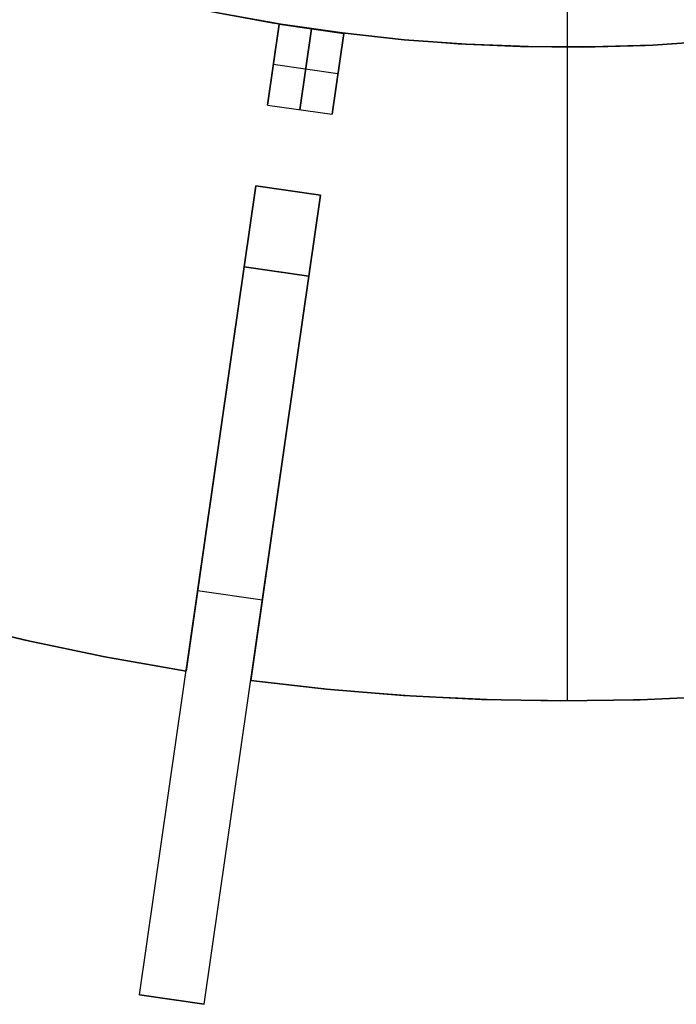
# Model space of a CAD drawing. Header units: millimetres. Extents: x 220 to 1240, y -2940 to -1929.
# Tile 7 of 59: x 629 to 750, y -2940 to -2759. Entities that reach past the tile are written whole.
import ezdxf

# ---------------------------------------------------------------- set-up
doc = ezdxf.new("R2010")
doc.units = ezdxf.units.MM

msp = doc.modelspace()

# ---------------------------------------------------------------- linework, layer by layer
at = {"extrusion": (1.51515e-05, -2.17846e-06, 1)}
msp.add_lwpolyline([(413.37, -2341.54), (410.35, -2352.55), (407.7, -2363.66), (405.44, -2374.86), (403.57, -2386.13), (402.09, -2397.46), (401.01, -2408.83), (400.32, -2420.23), (400.02, -2431.65), (400.12, -2443.08), (400.61, -2454.49), (401.5, -2465.88), (402.78, -2477.23), (404.46, -2488.53), (406.52, -2499.76), (408.97, -2510.92), (411.81, -2521.99), (415.03, -2532.95), (418.63, -2543.79), (422.59, -2554.5), (426.93, -2565.07), (431.63, -2575.48), (436.69, -2585.72), (442.1, -2595.78), (447.85, -2605.65), (453.95, -2615.32), (460.37, -2624.76), (467.12, -2633.98), (474.18, -2642.96), (481.55, -2651.69), (489.21, -2660.16), (497.17, -2668.36), (505.4, -2676.28), (513.9, -2683.91), (522.66, -2691.24), (531.67, -2698.26), (540.92, -2704.97), (550.4, -2711.35), (560.08, -2717.4), (569.98, -2723.11), (580.06, -2728.48), (590.33, -2733.49), (600.76, -2738.15), (611.34, -2742.44), (622.07, -2746.36), (632.93, -2749.91), (643.91, -2753.08), (654.98, -2755.87), (666.15, -2758.27), (677.4, -2760.29), (688.7, -2761.91), (700.06, -2763.15), (711.45, -2763.99), (722.87, -2764.43), (734.29, -2764.48), (745.71, -2764.13), (757.11, -2763.39), (768.47, -2762.26), (779.8, -2760.73), (791.06, -2758.81), (802.24, -2756.51), (813.35, -2753.81), (824.35, -2750.74), (835.24, -2747.28), (846, -2743.45), (856.62, -2739.25), (867.09, -2734.69), (877.4, -2729.76), (887.53, -2724.48), (897.47, -2718.86), (907.21, -2712.89), (916.74, -2706.59), (926.05, -2699.97), (935.12, -2693.02), (943.94, -2685.77), (952.51, -2678.21), (960.81, -2670.36), (968.84, -2662.23), (976.58, -2653.83), (984.02, -2645.17), (991.16, -2636.25), (997.99, -2627.09), (1004.49, -2617.7), (1010.67, -2608.09), (1016.51, -2598.27), (1022, -2588.26), (1027.15, -2578.06), (1031.94, -2567.69), (1036.37, -2557.16), (1040.43, -2546.48), (1044.12, -2535.67), (1047.43, -2524.74), (1050.36, -2513.7), (1052.91, -2502.56), (1055.08, -2491.34), (1056.85, -2480.06), (1058.23, -2468.72), (1059.22, -2457.34), (1059.81, -2445.93), (1060.01, -2434.51)], dxfattribs=at)
at = {"extrusion": (-1.51515e-05, 2.17846e-06, 1)}
for points in [[(1059.99, -2434.51), (1059.8, -2445.93), (1059.2, -2457.34), (1058.22, -2468.72), (1056.84, -2480.06), (1055.06, -2491.34), (1052.9, -2502.56), (1050.35, -2513.69), (1047.42, -2524.74), (1044.11, -2535.67), (1040.42, -2546.48), (1036.36, -2557.16), (1031.93, -2567.69), (1027.14, -2578.06), (1021.99, -2588.25), (1016.49, -2598.27), (1010.65, -2608.09), (1004.48, -2617.7), (997.97, -2627.09), (991.15, -2636.25), (984.01, -2645.16), (976.57, -2653.83), (968.83, -2662.23), (960.8, -2670.36), (952.5, -2678.21), (943.93, -2685.77), (935.11, -2693.02), (926.04, -2699.96), (916.73, -2706.59), (907.2, -2712.89), (897.46, -2718.86), (887.52, -2724.48), (877.39, -2729.76), (867.08, -2734.69), (856.61, -2739.25), (845.99, -2743.45), (835.22, -2747.28), (824.34, -2750.73), (813.33, -2753.81), (802.23, -2756.5), (791.04, -2758.81), (779.78, -2760.73), (768.46, -2762.26), (757.1, -2763.39), (745.7, -2764.13), (734.28, -2764.48), (722.85, -2764.43), (711.44, -2763.98), (700.05, -2763.15), (688.69, -2761.91), (677.38, -2760.29), (666.14, -2758.27), (654.97, -2755.87), (643.89, -2753.08), (632.92, -2749.91), (622.06, -2746.36), (611.33, -2742.43), (600.75, -2738.14), (590.31, -2733.49), (580.05, -2728.47), (569.97, -2723.11), (560.07, -2717.4), (550.38, -2711.35), (540.91, -2704.96), (531.66, -2698.26), (522.65, -2691.23), (513.89, -2683.9), (505.39, -2676.28), (497.15, -2668.36), (489.2, -2660.16), (481.53, -2651.69), (474.17, -2642.96), (467.1, -2633.98), (460.36, -2624.76), (453.93, -2615.31), (447.84, -2605.65), (442.09, -2595.78), (436.68, -2585.72), (431.62, -2575.48), (426.92, -2565.07), (422.58, -2554.5), (418.61, -2543.79), (415.02, -2532.95), (411.8, -2521.98), (408.96, -2510.92), (406.51, -2499.76), (404.45, -2488.53), (402.77, -2477.23), (401.49, -2465.88), (400.6, -2454.49), (400.11, -2443.07), (400.01, -2431.65), (400.3, -2420.23), (400.99, -2408.83), (402.08, -2397.46), (403.56, -2386.13), (405.43, -2374.86), (407.69, -2363.66), (410.33, -2352.55), (413.36, -2341.54)], [(1060, -2434.51), (1059.8, -2445.93), (1059.21, -2457.34), (1058.22, -2468.72), (1056.84, -2480.06), (1055.07, -2491.34), (1052.91, -2502.56), (1050.36, -2513.7), (1047.43, -2524.74), (1044.11, -2535.67), (1040.42, -2546.48), (1036.36, -2557.16), (1031.93, -2567.69), (1027.14, -2578.06), (1022, -2588.26), (1016.5, -2598.27), (1010.66, -2608.09), (1004.49, -2617.7), (997.98, -2627.09), (991.16, -2636.25), (984.02, -2645.17), (976.57, -2653.83), (968.83, -2662.23), (960.81, -2670.36), (952.51, -2678.21), (943.94, -2685.77), (935.12, -2693.02), (926.04, -2699.96), (916.74, -2706.59), (907.21, -2712.89), (897.47, -2718.86), (887.53, -2724.48), (877.4, -2729.76), (867.09, -2734.69), (856.62, -2739.25), (845.99, -2743.45), (835.23, -2747.28), (824.34, -2750.74), (813.34, -2753.81), (802.24, -2756.5), (791.05, -2758.81), (779.79, -2760.73), (768.47, -2762.26), (757.1, -2763.39), (745.7, -2764.13), (734.29, -2764.48), (722.86, -2764.43), (711.45, -2763.99), (700.06, -2763.15), (688.7, -2761.91), (677.39, -2760.29), (666.15, -2758.27), (654.98, -2755.87), (643.9, -2753.08), (632.93, -2749.91), (622.07, -2746.36), (611.34, -2742.44), (600.75, -2738.14), (590.32, -2733.49), (580.06, -2728.48), (569.97, -2723.11), (560.08, -2717.4), (550.39, -2711.35), (540.92, -2704.96), (531.67, -2698.26), (522.66, -2691.24), (513.9, -2683.91), (505.4, -2676.28), (497.16, -2668.36), (489.21, -2660.16), (481.54, -2651.69), (474.17, -2642.96), (467.11, -2633.98), (460.37, -2624.76), (453.94, -2615.32), (447.85, -2605.65), (442.1, -2595.78), (436.69, -2585.72), (431.63, -2575.48), (426.93, -2565.07), (422.59, -2554.5), (418.62, -2543.79), (415.03, -2532.95), (411.81, -2521.99), (408.97, -2510.92), (406.52, -2499.76), (404.45, -2488.53), (402.78, -2477.23), (401.5, -2465.88), (400.61, -2454.49), (400.11, -2443.08), (400.01, -2431.65), (400.31, -2420.23), (401, -2408.83), (402.09, -2397.46), (403.57, -2386.13), (405.44, -2374.86), (407.7, -2363.66), (410.34, -2352.55), (413.37, -2341.54)]]:
    msp.add_lwpolyline(points, dxfattribs=at)
for points in [[(730, -2884.51), (730, -2454.51)], [(730, -2884.51), (730, -2454.51)], [(664.57, -2757.96), (675.83, -2760.03), (687.16, -2761.72), (698.55, -2763.01), (709.97, -2763.9), (721.41, -2764.4), (732.86, -2764.5), (744.31, -2764.2), (755.75, -2763.5)], [(664.57, -2757.96), (675.83, -2760.03), (687.16, -2761.72), (698.55, -2763.01), (709.97, -2763.9), (721.41, -2764.4), (732.86, -2764.5), (744.31, -2764.2), (755.75, -2763.5)], [(757.1, -2763.39), (745.7, -2764.13), (734.28, -2764.48), (722.86, -2764.43), (711.45, -2763.99), (700.05, -2763.15), (688.7, -2761.91), (677.39, -2760.29), (666.15, -2758.27)], [(677.1, -2760.3), (674.96, -2775.14)], [(674.96, -2775.14), (677.1, -2760.3)], [(677.1, -2760.3), (688.98, -2762)], [(677.1, -2760.3), (688.98, -2762)], [(680.9, -2776), (683.04, -2761.15)], [(683.04, -2761.15), (680.9, -2776)], [(686.84, -2776.85), (688.98, -2762)], [(688.98, -2762), (686.84, -2776.85)], [(730, -2884.51), (730, -2764.51)], [(730, -2884.51), (730, -2764.51)], [(730, -2884.51), (730, -2764.51)], [(730, -2884.51), (730, -2764.51)], [(687.91, -2769.43), (676.03, -2767.72)], [(687.91, -2769.43), (676.03, -2767.72)], [(674.96, -2775.14), (686.84, -2776.85)], [(674.96, -2775.14), (686.84, -2776.85)], [(651.48, -2938.46), (672.83, -2789.99)], [(672.83, -2789.99), (668.56, -2819.68)], [(668.56, -2819.68), (672.83, -2789.99)], [(672.83, -2789.99), (668.56, -2819.68)], [(668.56, -2819.68), (672.83, -2789.99)], [(672.83, -2789.99), (668.56, -2819.68)], [(668.56, -2819.68), (672.83, -2789.99)], [(672.83, -2789.99), (684.71, -2791.7)], [(672.83, -2789.99), (684.71, -2791.7)], [(672.83, -2789.99), (684.71, -2791.7)], [(672.83, -2789.99), (684.71, -2791.7)], [(672.83, -2789.99), (684.71, -2791.7)], [(672.83, -2789.99), (684.71, -2791.7)], [(672.83, -2789.99), (684.71, -2791.7)], [(672.83, -2789.99), (684.71, -2791.7)], [(684.71, -2791.7), (672.83, -2789.99)], [(684.71, -2791.7), (672.83, -2789.99)], [(684.71, -2791.7), (672.83, -2789.99)], [(684.71, -2791.7), (672.83, -2789.99)], [(663.36, -2940.17), (684.71, -2791.7)], [(680.44, -2821.39), (684.71, -2791.7)], [(684.71, -2791.7), (680.44, -2821.39)], [(680.44, -2821.39), (684.71, -2791.7)], [(684.71, -2791.7), (680.44, -2821.39)], [(680.44, -2821.39), (684.71, -2791.7)], [(684.71, -2791.7), (680.44, -2821.39)], [(670.69, -2804.84), (682.57, -2806.54)], [(670.69, -2804.84), (682.57, -2806.54)], [(682.57, -2806.54), (670.69, -2804.84)], [(668.56, -2819.68), (660.03, -2879.03)], [(660.03, -2879.03), (668.56, -2819.68)], [(668.56, -2819.68), (660.03, -2879.03)], [(660.03, -2879.03), (668.56, -2819.68)], [(668.56, -2819.68), (660.03, -2879.03)], [(660.03, -2879.03), (668.56, -2819.68)], [(671.9, -2880.74), (680.44, -2821.39)], [(680.44, -2821.39), (671.9, -2880.74)], [(671.9, -2880.74), (680.44, -2821.39)], [(680.44, -2821.39), (671.9, -2880.74)], [(671.9, -2880.74), (680.44, -2821.39)], [(680.44, -2821.39), (671.9, -2880.74)], [(660.03, -2879.03), (646.24, -2876.64), (632.38, -2873.79), (618.44, -2870.46), (604.45, -2866.64), (590.45, -2862.32), (576.44, -2857.5), (562.46, -2852.16), (548.54, -2846.3)], [(660.03, -2879.03), (646.24, -2876.64), (632.38, -2873.79), (618.44, -2870.46), (604.45, -2866.64), (590.45, -2862.32), (576.44, -2857.5), (562.46, -2852.16), (548.54, -2846.3)], [(660.03, -2879.03), (645.14, -2876.43), (630.5, -2873.37), (616.11, -2869.86), (601.99, -2865.92), (588.16, -2861.57), (574.63, -2856.84), (561.42, -2851.74), (548.54, -2846.3)], [(660.03, -2879.03), (645.14, -2876.43), (630.5, -2873.37), (616.11, -2869.86), (601.99, -2865.92), (588.16, -2861.57), (574.63, -2856.84), (561.42, -2851.74), (548.54, -2846.3)], [(548.54, -2846.3), (561.42, -2851.74), (574.63, -2856.84), (588.16, -2861.57), (601.99, -2865.92), (616.11, -2869.86), (630.5, -2873.37), (645.14, -2876.43), (660.03, -2879.03)], [(548.54, -2846.3), (561.42, -2851.74), (574.63, -2856.84), (588.16, -2861.57), (601.99, -2865.92), (616.11, -2869.86), (630.5, -2873.37), (645.14, -2876.43), (660.03, -2879.03)], [(660.03, -2879.03), (646.24, -2876.64), (632.38, -2873.79), (618.44, -2870.46), (604.45, -2866.64), (590.45, -2862.32), (576.44, -2857.5), (562.46, -2852.16), (548.54, -2846.3)], [(548.54, -2846.3), (561.42, -2851.74), (574.63, -2856.84), (588.16, -2861.57), (601.99, -2865.92), (616.11, -2869.86), (630.5, -2873.37), (645.14, -2876.43), (660.03, -2879.03)], [(548.54, -2846.3), (561.42, -2851.74), (574.63, -2856.84), (588.16, -2861.57), (601.99, -2865.92), (616.11, -2869.86), (630.5, -2873.37), (645.14, -2876.43), (660.03, -2879.03)], [(662.15, -2864.23), (674.03, -2865.93)], [(662.15, -2864.23), (674.03, -2865.93)], [(788.1, -2880.74), (774.2, -2882.33), (760.09, -2883.5), (745.78, -2884.23), (731.28, -2884.51), (716.63, -2884.31), (701.83, -2883.63), (686.91, -2882.44), (671.9, -2880.74)], [(788.1, -2880.74), (774.2, -2882.33), (760.09, -2883.5), (745.78, -2884.23), (731.28, -2884.51), (716.63, -2884.31), (701.83, -2883.63), (686.91, -2882.44), (671.9, -2880.74)], [(788.1, -2880.74), (773.09, -2882.44), (758.17, -2883.63), (743.37, -2884.31), (728.72, -2884.51), (714.22, -2884.23), (699.91, -2883.5), (685.8, -2882.33), (671.9, -2880.74)], [(788.1, -2880.74), (773.09, -2882.44), (758.17, -2883.63), (743.37, -2884.31), (728.72, -2884.51), (714.22, -2884.23), (699.91, -2883.5), (685.8, -2882.33), (671.9, -2880.74)], [(671.9, -2880.74), (685.8, -2882.33), (699.91, -2883.5), (714.22, -2884.23), (728.72, -2884.51), (743.37, -2884.31), (758.17, -2883.63), (773.09, -2882.44), (788.1, -2880.74)], [(671.9, -2880.74), (685.8, -2882.33), (699.91, -2883.5), (714.22, -2884.23), (728.72, -2884.51), (743.37, -2884.31), (758.17, -2883.63), (773.09, -2882.44), (788.1, -2880.74)], [(788.1, -2880.74), (774.2, -2882.33), (760.09, -2883.5), (745.78, -2884.23), (731.28, -2884.51), (716.63, -2884.31), (701.83, -2883.63), (686.91, -2882.44), (671.9, -2880.74)], [(671.9, -2880.74), (685.8, -2882.33), (699.91, -2883.5), (714.22, -2884.23), (728.72, -2884.51), (743.37, -2884.31), (758.17, -2883.63), (773.09, -2882.44), (788.1, -2880.74)], [(671.9, -2880.74), (685.8, -2882.33), (699.91, -2883.5), (714.22, -2884.23), (728.72, -2884.51), (743.37, -2884.31), (758.17, -2883.63), (773.09, -2882.44), (788.1, -2880.74)], [(651.48, -2938.46), (663.36, -2940.17)], [(651.48, -2938.46), (663.36, -2940.17)], [(663.36, -2940.17), (651.48, -2938.46)], [(663.36, -2940.17), (651.48, -2938.46)]]:
    msp.add_lwpolyline(points)
at = {"extrusion": (0.989821, -0.142315, -3.13808e-15)}
msp.add_lwpolyline([(-2605.84, -498), (-2607.89, -497.97), (-2609.93, -497.87), (-2611.97, -497.69), (-2614.01, -497.45), (-2616.03, -497.13), (-2618.05, -496.75), (-2620.04, -496.3), (-2622.03, -495.78), (-2623.99, -495.19), (-2625.93, -494.54), (-2627.85, -493.82), (-2629.74, -493.04), (-2631.61, -492.19), (-2633.44, -491.28), (-2635.24, -490.3), (-2637.01, -489.27), (-2638.75, -488.18), (-2640.44, -487.02), (-2642.09, -485.81), (-2643.7, -484.55), (-2645.27, -483.23), (-2646.79, -481.86), (-2648.26, -480.43), (-2649.69, -478.96), (-2651.06, -477.44), (-2652.38, -475.87), (-2653.65, -474.26), (-2654.86, -472.61), (-2656.01, -470.91), (-2657.1, -469.18), (-2658.14, -467.41), (-2659.11, -465.61), (-2660.02, -463.77), (-2660.87, -461.91), (-2661.65, -460.02), (-2662.37, -458.1), (-2663.03, -456.16), (-2663.61, -454.19), (-2664.13, -452.21), (-2664.58, -450.21), (-2664.97, -448.2), (-2665.28, -446.17), (-2665.52, -444.14), (-2665.7, -442.1), (-2665.8, -440.05), (-2665.84, -438)], dxfattribs=at)
at = {"extrusion": (0.989821, -0.142315, 1.58169e-14)}
msp.add_lwpolyline([(-2665.84, 161.99), (-2665.8, 164.04), (-2665.7, 166.09), (-2665.52, 168.13), (-2665.28, 170.16), (-2664.97, 172.19), (-2664.58, 174.2), (-2664.13, 176.2), (-2663.61, 178.18), (-2663.03, 180.15), (-2662.37, 182.09), (-2661.65, 184.01), (-2660.87, 185.9), (-2660.02, 187.76), (-2659.11, 189.6), (-2658.14, 191.4), (-2657.1, 193.17), (-2656.01, 194.9), (-2654.86, 196.6), (-2653.65, 198.25), (-2652.38, 199.86), (-2651.06, 201.43), (-2649.69, 202.95), (-2648.26, 204.42), (-2646.79, 205.85), (-2645.27, 207.22), (-2643.7, 208.54), (-2642.09, 209.8), (-2640.44, 211.01), (-2638.75, 212.17), (-2637.01, 213.26), (-2635.24, 214.29), (-2633.44, 215.27), (-2631.61, 216.18), (-2629.74, 217.03), (-2627.85, 217.81), (-2625.93, 218.53), (-2623.99, 219.18), (-2622.03, 219.77), (-2620.04, 220.29), (-2618.05, 220.74), (-2616.03, 221.12), (-2614.01, 221.44), (-2611.97, 221.68), (-2609.93, 221.86), (-2607.89, 221.96), (-2605.84, 221.99)], dxfattribs=at)
at = {"extrusion": (0.989821, -0.142315, -3.07214e-14)}
msp.add_lwpolyline([(-2605.84, 371.99), (-2605.86, 373.02), (-2605.91, 374.04), (-2606, 375.06), (-2606.12, 376.08), (-2606.27, 377.09), (-2606.47, 378.1), (-2606.69, 379.1), (-2606.95, 380.09), (-2607.24, 381.07), (-2607.57, 382.04), (-2607.93, 383), (-2608.32, 383.95), (-2608.75, 384.88), (-2609.2, 385.8), (-2609.69, 386.7), (-2610.21, 387.58), (-2610.75, 388.45), (-2611.33, 389.3), (-2611.93, 390.12), (-2612.57, 390.93), (-2613.23, 391.71), (-2613.91, 392.47), (-2614.63, 393.21), (-2615.36, 393.92), (-2616.12, 394.61), (-2616.91, 395.27), (-2617.71, 395.9), (-2618.54, 396.5), (-2619.38, 397.08), (-2620.25, 397.63), (-2621.13, 398.14), (-2622.04, 398.63), (-2622.95, 399.09), (-2623.89, 399.51), (-2624.83, 399.9), (-2625.79, 400.26), (-2626.76, 400.59), (-2627.74, 400.88), (-2628.74, 401.14), (-2629.73, 401.37), (-2630.74, 401.56), (-2631.75, 401.72), (-2632.77, 401.84), (-2633.79, 401.93), (-2634.81, 401.98), (-2635.84, 401.99)], dxfattribs=at)
at = {"extrusion": (0.989821, -0.142315, 1.85808e-14)}
msp.add_lwpolyline([(-2635.84, -678.01), (-2634.81, -677.99), (-2633.79, -677.94), (-2632.77, -677.85), (-2631.75, -677.73), (-2630.74, -677.57), (-2629.73, -677.38), (-2628.74, -677.15), (-2627.74, -676.89), (-2626.76, -676.6), (-2625.79, -676.27), (-2624.83, -675.91), (-2623.89, -675.52), (-2622.95, -675.1), (-2622.04, -674.64), (-2621.13, -674.15), (-2620.25, -673.64), (-2619.38, -673.09), (-2618.54, -672.51), (-2617.71, -671.91), (-2616.91, -671.28), (-2616.12, -670.62), (-2615.36, -669.93), (-2614.63, -669.22), (-2613.91, -668.48), (-2613.23, -667.72), (-2612.57, -666.94), (-2611.93, -666.13), (-2611.33, -665.31), (-2610.75, -664.46), (-2610.21, -663.59), (-2609.69, -662.71), (-2609.2, -661.81), (-2608.75, -660.89), (-2608.32, -659.96), (-2607.93, -659.01), (-2607.57, -658.05), (-2607.24, -657.08), (-2606.95, -656.1), (-2606.69, -655.11), (-2606.47, -654.11), (-2606.27, -653.1), (-2606.12, -652.09), (-2606, -651.07), (-2605.91, -650.05), (-2605.86, -649.03), (-2605.84, -648.01)], dxfattribs=at)
at = {"extrusion": (0.989821, -0.142315, -1.14074e-15)}
msp.add_lwpolyline([(-2605.84, -498), (-2607.89, -497.97), (-2609.93, -497.87), (-2611.97, -497.69), (-2614.01, -497.45), (-2616.03, -497.13), (-2618.05, -496.75), (-2620.04, -496.3), (-2622.03, -495.78), (-2623.99, -495.19), (-2625.93, -494.54), (-2627.85, -493.82), (-2629.74, -493.04), (-2631.61, -492.19), (-2633.44, -491.28), (-2635.24, -490.3), (-2637.01, -489.27), (-2638.75, -488.18), (-2640.44, -487.02), (-2642.09, -485.81), (-2643.7, -484.55), (-2645.27, -483.23), (-2646.79, -481.86), (-2648.26, -480.43), (-2649.69, -478.96), (-2651.06, -477.44), (-2652.38, -475.87), (-2653.65, -474.26), (-2654.86, -472.61), (-2656.01, -470.91), (-2657.1, -469.18), (-2658.14, -467.41), (-2659.11, -465.61), (-2660.02, -463.77), (-2660.87, -461.91), (-2661.65, -460.02), (-2662.37, -458.1), (-2663.03, -456.16), (-2663.61, -454.19), (-2664.13, -452.21), (-2664.58, -450.21), (-2664.97, -448.2), (-2665.28, -446.17), (-2665.52, -444.14), (-2665.7, -442.1), (-2665.8, -440.05), (-2665.84, -438)], dxfattribs=at)
at = {"extrusion": (0.989821, -0.142315, 2.50464e-15)}
msp.add_lwpolyline([(-2665.84, 161.99), (-2665.8, 164.04), (-2665.7, 166.09), (-2665.52, 168.13), (-2665.28, 170.16), (-2664.97, 172.19), (-2664.58, 174.2), (-2664.13, 176.2), (-2663.61, 178.18), (-2663.03, 180.15), (-2662.37, 182.09), (-2661.65, 184.01), (-2660.87, 185.9), (-2660.02, 187.76), (-2659.11, 189.6), (-2658.14, 191.4), (-2657.1, 193.17), (-2656.01, 194.9), (-2654.86, 196.6), (-2653.65, 198.25), (-2652.38, 199.86), (-2651.06, 201.43), (-2649.69, 202.95), (-2648.26, 204.42), (-2646.79, 205.85), (-2645.27, 207.22), (-2643.7, 208.54), (-2642.09, 209.8), (-2640.44, 211.01), (-2638.75, 212.17), (-2637.01, 213.26), (-2635.24, 214.29), (-2633.44, 215.27), (-2631.61, 216.18), (-2629.74, 217.03), (-2627.85, 217.81), (-2625.93, 218.53), (-2623.99, 219.18), (-2622.03, 219.77), (-2620.04, 220.29), (-2618.05, 220.74), (-2616.03, 221.12), (-2614.01, 221.44), (-2611.97, 221.68), (-2609.93, 221.86), (-2607.89, 221.96), (-2605.84, 221.99)], dxfattribs=at)
at = {"extrusion": (0.989821, -0.142315, 3.43293e-15)}
msp.add_lwpolyline([(-2635.84, 401.99), (-2634.81, 401.98), (-2633.79, 401.93), (-2632.77, 401.84), (-2631.75, 401.72), (-2630.74, 401.56), (-2629.73, 401.37), (-2628.74, 401.14), (-2627.74, 400.88), (-2626.76, 400.59), (-2625.79, 400.26), (-2624.83, 399.9), (-2623.89, 399.51), (-2622.95, 399.09), (-2622.04, 398.63), (-2621.13, 398.14), (-2620.25, 397.63), (-2619.38, 397.08), (-2618.54, 396.5), (-2617.71, 395.9), (-2616.91, 395.27), (-2616.12, 394.61), (-2615.36, 393.92), (-2614.63, 393.21), (-2613.91, 392.47), (-2613.23, 391.71), (-2612.57, 390.93), (-2611.93, 390.12), (-2611.33, 389.3), (-2610.75, 388.45), (-2610.21, 387.58), (-2609.69, 386.7), (-2609.2, 385.8), (-2608.75, 384.88), (-2608.32, 383.95), (-2607.93, 383), (-2607.57, 382.04), (-2607.24, 381.07), (-2606.95, 380.09), (-2606.69, 379.1), (-2606.47, 378.1), (-2606.27, 377.09), (-2606.12, 376.08), (-2606, 375.06), (-2605.91, 374.04), (-2605.86, 373.02), (-2605.84, 371.99)], dxfattribs=at)
at = {"extrusion": (0.989821, -0.142315, -9.69262e-17)}
msp.add_lwpolyline([(-2605.84, -648.01), (-2605.86, -649.03), (-2605.91, -650.05), (-2606, -651.07), (-2606.12, -652.09), (-2606.27, -653.1), (-2606.47, -654.11), (-2606.69, -655.11), (-2606.95, -656.1), (-2607.24, -657.08), (-2607.57, -658.05), (-2607.93, -659.01), (-2608.32, -659.96), (-2608.75, -660.89), (-2609.2, -661.81), (-2609.69, -662.71), (-2610.21, -663.59), (-2610.75, -664.46), (-2611.33, -665.31), (-2611.93, -666.13), (-2612.57, -666.94), (-2613.23, -667.72), (-2613.91, -668.48), (-2614.63, -669.22), (-2615.36, -669.93), (-2616.12, -670.62), (-2616.91, -671.28), (-2617.71, -671.91), (-2618.54, -672.51), (-2619.38, -673.09), (-2620.25, -673.64), (-2621.13, -674.15), (-2622.04, -674.64), (-2622.95, -675.1), (-2623.89, -675.52), (-2624.83, -675.91), (-2625.79, -676.27), (-2626.76, -676.6), (-2627.74, -676.89), (-2628.74, -677.15), (-2629.73, -677.38), (-2630.74, -677.57), (-2631.75, -677.73), (-2632.77, -677.85), (-2633.79, -677.94), (-2634.81, -677.99), (-2635.84, -678.01)], dxfattribs=at)
at = {"extrusion": (0.989821, -0.142315, -1.64404e-14)}
msp.add_lwpolyline([(-2665.84, -438), (-2665.8, -440.05), (-2665.7, -442.1), (-2665.52, -444.14), (-2665.28, -446.17), (-2664.97, -448.2), (-2664.58, -450.21), (-2664.13, -452.21), (-2663.61, -454.19), (-2663.03, -456.16), (-2662.37, -458.1), (-2661.65, -460.02), (-2660.87, -461.91), (-2660.02, -463.77), (-2659.11, -465.61), (-2658.14, -467.41), (-2657.1, -469.18), (-2656.01, -470.91), (-2654.86, -472.61), (-2653.65, -474.26), (-2652.38, -475.87), (-2651.06, -477.44), (-2649.69, -478.96), (-2648.26, -480.43), (-2646.79, -481.86), (-2645.27, -483.23), (-2643.7, -484.55), (-2642.09, -485.81), (-2640.44, -487.02), (-2638.75, -488.18), (-2637.01, -489.27), (-2635.24, -490.3), (-2633.44, -491.28), (-2631.61, -492.19), (-2629.74, -493.04), (-2627.85, -493.82), (-2625.93, -494.54), (-2623.99, -495.19), (-2622.03, -495.78), (-2620.04, -496.3), (-2618.05, -496.75), (-2616.03, -497.13), (-2614.01, -497.45), (-2611.97, -497.69), (-2609.93, -497.87), (-2607.89, -497.97), (-2605.84, -498)], dxfattribs=at)
at = {"extrusion": (0.989821, -0.142315, 4.35828e-15)}
msp.add_lwpolyline([(-2605.84, 221.99), (-2607.89, 221.96), (-2609.93, 221.86), (-2611.97, 221.68), (-2614.01, 221.44), (-2616.03, 221.12), (-2618.05, 220.74), (-2620.04, 220.29), (-2622.03, 219.77), (-2623.99, 219.18), (-2625.93, 218.53), (-2627.85, 217.81), (-2629.74, 217.03), (-2631.61, 216.18), (-2633.44, 215.27), (-2635.24, 214.29), (-2637.01, 213.26), (-2638.75, 212.17), (-2640.44, 211.01), (-2642.09, 209.8), (-2643.7, 208.54), (-2645.27, 207.22), (-2646.79, 205.85), (-2648.26, 204.42), (-2649.69, 202.95), (-2651.06, 201.43), (-2652.38, 199.86), (-2653.65, 198.25), (-2654.86, 196.6), (-2656.01, 194.9), (-2657.1, 193.17), (-2658.14, 191.4), (-2659.11, 189.6), (-2660.02, 187.76), (-2660.87, 185.9), (-2661.65, 184.01), (-2662.37, 182.09), (-2663.03, 180.15), (-2663.61, 178.18), (-2664.13, 176.2), (-2664.58, 174.2), (-2664.97, 172.19), (-2665.28, 170.16), (-2665.52, 168.13), (-2665.7, 166.09), (-2665.8, 164.04), (-2665.84, 161.99)], dxfattribs=at)
at = {"extrusion": (0.989821, -0.142315, -2.2712e-14)}
msp.add_lwpolyline([(-2635.84, 401.99), (-2634.81, 401.98), (-2633.79, 401.93), (-2632.77, 401.84), (-2631.75, 401.72), (-2630.74, 401.56), (-2629.73, 401.37), (-2628.74, 401.14), (-2627.74, 400.88), (-2626.76, 400.59), (-2625.79, 400.26), (-2624.83, 399.9), (-2623.89, 399.51), (-2622.95, 399.09), (-2622.04, 398.63), (-2621.13, 398.14), (-2620.25, 397.63), (-2619.38, 397.08), (-2618.54, 396.5), (-2617.71, 395.9), (-2616.91, 395.27), (-2616.12, 394.61), (-2615.36, 393.92), (-2614.63, 393.21), (-2613.91, 392.47), (-2613.23, 391.71), (-2612.57, 390.93), (-2611.93, 390.12), (-2611.33, 389.3), (-2610.75, 388.45), (-2610.21, 387.58), (-2609.69, 386.7), (-2609.2, 385.8), (-2608.75, 384.88), (-2608.32, 383.95), (-2607.93, 383), (-2607.57, 382.04), (-2607.24, 381.07), (-2606.95, 380.09), (-2606.69, 379.1), (-2606.47, 378.1), (-2606.27, 377.09), (-2606.12, 376.08), (-2606, 375.06), (-2605.91, 374.04), (-2605.86, 373.02), (-2605.84, 371.99)], dxfattribs=at)
at = {"extrusion": (0.989821, -0.142315, 2.51549e-14)}
msp.add_lwpolyline([(-2605.84, -648.01), (-2605.86, -649.03), (-2605.91, -650.05), (-2606, -651.07), (-2606.12, -652.09), (-2606.27, -653.1), (-2606.47, -654.11), (-2606.69, -655.11), (-2606.95, -656.1), (-2607.24, -657.08), (-2607.57, -658.05), (-2607.93, -659.01), (-2608.32, -659.96), (-2608.75, -660.89), (-2609.2, -661.81), (-2609.69, -662.71), (-2610.21, -663.59), (-2610.75, -664.46), (-2611.33, -665.31), (-2611.93, -666.13), (-2612.57, -666.94), (-2613.23, -667.72), (-2613.91, -668.48), (-2614.63, -669.22), (-2615.36, -669.93), (-2616.12, -670.62), (-2616.91, -671.28), (-2617.71, -671.91), (-2618.54, -672.51), (-2619.38, -673.09), (-2620.25, -673.64), (-2621.13, -674.15), (-2622.04, -674.64), (-2622.95, -675.1), (-2623.89, -675.52), (-2624.83, -675.91), (-2625.79, -676.27), (-2626.76, -676.6), (-2627.74, -676.89), (-2628.74, -677.15), (-2629.73, -677.38), (-2630.74, -677.57), (-2631.75, -677.73), (-2632.77, -677.85), (-2633.79, -677.94), (-2634.81, -677.99), (-2635.84, -678.01)], dxfattribs=at)
at = {"extrusion": (1, 0, 0)}
for points in [[(-2764.51, 120), (-2764.51, 132)], [(-2764.51, -408.01), (-2764.51, -396)], [(-2789.99, -438), (-2789.99, -408)], [(-2789.99, -396.01), (-2789.99, -12.01)], [(-2789.99, 0), (-2789.99, 120)], [(-2789.99, 132), (-2789.99, 161.99)], [(-2790.84, -408), (-2790.84, -438)], [(-2790.84, -12.01), (-2790.84, -396.01)], [(-2790.84, 120), (-2790.84, 0)], [(-2790.84, 161.99), (-2790.84, 132)], [(-2791.7, -408), (-2791.7, -438)], [(-2791.7, -12.01), (-2791.7, -396.01)], [(-2791.7, 120), (-2791.7, 0)], [(-2791.7, 161.99), (-2791.7, 132)], [(-2819.68, 332.31), (-2819.68, 132)], [(-2819.68, 120), (-2819.68, 0)], [(-2819.68, -12.01), (-2819.68, -396.01)], [(-2819.68, -408), (-2819.68, -608.32)], [(-2821.39, 332.31), (-2821.39, 132)], [(-2821.39, 120), (-2821.39, 0)], [(-2821.39, -12.01), (-2821.39, -396.01)], [(-2821.39, -408), (-2821.39, -608.32)], [(-2879.03, -12.01), (-2879.03, 0)], [(-2879.03, 120), (-2879.03, 132)], [(-2879.03, -408), (-2879.03, -396.01)], [(-2880.74, -12.01), (-2880.74, 0)], [(-2880.74, 120), (-2880.74, 132)], [(-2880.74, -408), (-2880.74, -396.01)], [(-2938.46, 236.99), (-2938.46, -513)], [(-2939.32, -513), (-2939.32, 236.99)], [(-2940.17, -513), (-2940.17, 236.99)]]:
    msp.add_lwpolyline(points, dxfattribs=at)
at = {"extrusion": (0.989821, -0.142315, -1.33494e-14)}
msp.add_lwpolyline([(-2650.84, 401.99), (-2651.86, 401.98), (-2652.89, 401.93), (-2653.91, 401.84), (-2654.92, 401.72), (-2655.94, 401.56), (-2656.94, 401.37), (-2657.94, 401.14), (-2658.93, 400.88), (-2659.91, 400.59), (-2660.88, 400.26), (-2661.84, 399.9), (-2662.79, 399.51), (-2663.72, 399.09), (-2664.64, 398.63), (-2665.54, 398.14), (-2666.43, 397.63), (-2667.29, 397.08), (-2668.14, 396.5), (-2668.97, 395.9), (-2669.77, 395.27), (-2670.55, 394.61), (-2671.31, 393.92), (-2672.05, 393.21), (-2672.76, 392.47), (-2673.45, 391.71), (-2674.11, 390.93), (-2674.74, 390.12), (-2675.35, 389.3), (-2675.92, 388.45), (-2676.47, 387.58), (-2676.99, 386.7), (-2677.47, 385.8), (-2677.93, 384.88), (-2678.35, 383.95), (-2678.75, 383), (-2679.11, 382.04), (-2679.43, 381.07), (-2679.73, 380.09), (-2679.99, 379.1), (-2680.21, 378.1), (-2680.4, 377.09), (-2680.56, 376.08), (-2680.68, 375.06), (-2680.77, 374.04), (-2680.82, 373.02), (-2680.84, 371.99)], dxfattribs=at)
at = {"extrusion": (0.989821, -0.142315, 3.90343e-15)}
msp.add_lwpolyline([(-2680.84, -648.01), (-2680.82, -649.03), (-2680.77, -650.05), (-2680.68, -651.07), (-2680.56, -652.09), (-2680.4, -653.1), (-2680.21, -654.11), (-2679.99, -655.11), (-2679.73, -656.1), (-2679.43, -657.08), (-2679.11, -658.05), (-2678.75, -659.01), (-2678.35, -659.96), (-2677.93, -660.89), (-2677.47, -661.81), (-2676.99, -662.71), (-2676.47, -663.59), (-2675.92, -664.46), (-2675.35, -665.31), (-2674.74, -666.13), (-2674.11, -666.94), (-2673.45, -667.72), (-2672.76, -668.48), (-2672.05, -669.22), (-2671.31, -669.93), (-2670.55, -670.62), (-2669.77, -671.28), (-2668.97, -671.91), (-2668.14, -672.51), (-2667.29, -673.09), (-2666.43, -673.64), (-2665.54, -674.15), (-2664.64, -674.64), (-2663.72, -675.1), (-2662.79, -675.52), (-2661.84, -675.91), (-2660.88, -676.27), (-2659.91, -676.6), (-2658.93, -676.89), (-2657.94, -677.15), (-2656.94, -677.38), (-2655.94, -677.57), (-2654.92, -677.73), (-2653.91, -677.85), (-2652.89, -677.94), (-2651.86, -677.99), (-2650.84, -678.01)], dxfattribs=at)
at = {"extrusion": (0.989821, -0.142315, -2.03164e-15)}
msp.add_lwpolyline([(-2680.84, 371.99), (-2680.82, 373.02), (-2680.77, 374.04), (-2680.68, 375.06), (-2680.56, 376.08), (-2680.4, 377.09), (-2680.21, 378.1), (-2679.99, 379.1), (-2679.73, 380.09), (-2679.43, 381.07), (-2679.11, 382.04), (-2678.75, 383), (-2678.35, 383.95), (-2677.93, 384.88), (-2677.47, 385.8), (-2676.99, 386.7), (-2676.47, 387.58), (-2675.92, 388.45), (-2675.35, 389.3), (-2674.74, 390.12), (-2674.11, 390.93), (-2673.45, 391.71), (-2672.76, 392.47), (-2672.05, 393.21), (-2671.31, 393.92), (-2670.55, 394.61), (-2669.77, 395.27), (-2668.97, 395.9), (-2668.14, 396.5), (-2667.29, 397.08), (-2666.43, 397.63), (-2665.54, 398.14), (-2664.64, 398.63), (-2663.72, 399.09), (-2662.79, 399.51), (-2661.84, 399.9), (-2660.88, 400.26), (-2659.91, 400.59), (-2658.93, 400.88), (-2657.94, 401.14), (-2656.94, 401.37), (-2655.94, 401.56), (-2654.92, 401.72), (-2653.91, 401.84), (-2652.89, 401.93), (-2651.86, 401.98), (-2650.84, 401.99)], dxfattribs=at)
at = {"extrusion": (0.989821, -0.142315, 2.98825e-15)}
msp.add_lwpolyline([(-2650.84, -678.01), (-2651.86, -677.99), (-2652.89, -677.94), (-2653.91, -677.85), (-2654.92, -677.73), (-2655.94, -677.57), (-2656.94, -677.38), (-2657.94, -677.15), (-2658.93, -676.89), (-2659.91, -676.6), (-2660.88, -676.27), (-2661.84, -675.91), (-2662.79, -675.52), (-2663.72, -675.1), (-2664.64, -674.64), (-2665.54, -674.15), (-2666.43, -673.64), (-2667.29, -673.09), (-2668.14, -672.51), (-2668.97, -671.91), (-2669.77, -671.28), (-2670.55, -670.62), (-2671.31, -669.93), (-2672.05, -669.22), (-2672.76, -668.48), (-2673.45, -667.72), (-2674.11, -666.94), (-2674.74, -666.13), (-2675.35, -665.31), (-2675.92, -664.46), (-2676.47, -663.59), (-2676.99, -662.71), (-2677.47, -661.81), (-2677.93, -660.89), (-2678.35, -659.96), (-2678.75, -659.01), (-2679.11, -658.05), (-2679.43, -657.08), (-2679.73, -656.1), (-2679.99, -655.11), (-2680.21, -654.11), (-2680.4, -653.1), (-2680.56, -652.09), (-2680.68, -651.07), (-2680.77, -650.05), (-2680.82, -649.03), (-2680.84, -648.01)], dxfattribs=at)
at = {"extrusion": (0.989821, -0.142315, -1.17528e-14)}
msp.add_lwpolyline([(-2680.84, 371.99), (-2680.82, 373.02), (-2680.77, 374.04), (-2680.68, 375.06), (-2680.56, 376.08), (-2680.4, 377.09), (-2680.21, 378.1), (-2679.99, 379.1), (-2679.73, 380.09), (-2679.43, 381.07), (-2679.11, 382.04), (-2678.75, 383), (-2678.35, 383.95), (-2677.93, 384.88), (-2677.47, 385.8), (-2676.99, 386.7), (-2676.47, 387.58), (-2675.92, 388.45), (-2675.35, 389.3), (-2674.74, 390.12), (-2674.11, 390.93), (-2673.45, 391.71), (-2672.76, 392.47), (-2672.05, 393.21), (-2671.31, 393.92), (-2670.55, 394.61), (-2669.77, 395.27), (-2668.97, 395.9), (-2668.14, 396.5), (-2667.29, 397.08), (-2666.43, 397.63), (-2665.54, 398.14), (-2664.64, 398.63), (-2663.72, 399.09), (-2662.79, 399.51), (-2661.84, 399.9), (-2660.88, 400.26), (-2659.91, 400.59), (-2658.93, 400.88), (-2657.94, 401.14), (-2656.94, 401.37), (-2655.94, 401.56), (-2654.92, 401.72), (-2653.91, 401.84), (-2652.89, 401.93), (-2651.86, 401.98), (-2650.84, 401.99)], dxfattribs=at)
at = {"extrusion": (0.989821, -0.142315, 5.01622e-15)}
msp.add_lwpolyline([(-2650.84, -678.01), (-2651.86, -677.99), (-2652.89, -677.94), (-2653.91, -677.85), (-2654.92, -677.73), (-2655.94, -677.57), (-2656.94, -677.38), (-2657.94, -677.15), (-2658.93, -676.89), (-2659.91, -676.6), (-2660.88, -676.27), (-2661.84, -675.91), (-2662.79, -675.52), (-2663.72, -675.1), (-2664.64, -674.64), (-2665.54, -674.15), (-2666.43, -673.64), (-2667.29, -673.09), (-2668.14, -672.51), (-2668.97, -671.91), (-2669.77, -671.28), (-2670.55, -670.62), (-2671.31, -669.93), (-2672.05, -669.22), (-2672.76, -668.48), (-2673.45, -667.72), (-2674.11, -666.94), (-2674.74, -666.13), (-2675.35, -665.31), (-2675.92, -664.46), (-2676.47, -663.59), (-2676.99, -662.71), (-2677.47, -661.81), (-2677.93, -660.89), (-2678.35, -659.96), (-2678.75, -659.01), (-2679.11, -658.05), (-2679.43, -657.08), (-2679.73, -656.1), (-2679.99, -655.11), (-2680.21, -654.11), (-2680.4, -653.1), (-2680.56, -652.09), (-2680.68, -651.07), (-2680.77, -650.05), (-2680.82, -649.03), (-2680.84, -648.01)], dxfattribs=at)
at = {"extrusion": (0.989821, -0.142315, 2.99208e-14)}
msp.add_lwpolyline([(-2680.84, 371.99), (-2680.87, 369.95), (-2680.98, 367.9), (-2681.15, 365.86), (-2681.4, 363.83), (-2681.71, 361.8), (-2682.09, 359.79), (-2682.54, 357.79), (-2683.06, 355.81), (-2683.65, 353.84), (-2684.3, 351.9), (-2685.02, 349.98), (-2685.81, 348.09), (-2686.65, 346.23), (-2687.57, 344.39), (-2688.54, 342.59), (-2689.57, 340.82), (-2690.67, 339.09), (-2691.82, 337.39), (-2693.03, 335.74), (-2694.3, 334.13), (-2695.62, 332.56), (-2696.99, 331.04), (-2698.41, 329.57), (-2699.89, 328.14), (-2701.41, 326.77), (-2702.97, 325.45), (-2704.58, 324.19), (-2706.24, 322.98), (-2707.93, 321.82), (-2709.66, 320.73), (-2711.43, 319.7), (-2713.23, 318.72), (-2715.07, 317.81), (-2716.93, 316.96), (-2718.83, 316.18), (-2720.75, 315.46), (-2722.69, 314.81), (-2724.65, 314.22), (-2726.63, 313.7), (-2728.63, 313.25), (-2730.64, 312.87), (-2732.67, 312.55), (-2734.7, 312.31), (-2736.74, 312.13), (-2738.79, 312.03), (-2740.84, 311.99)], dxfattribs=at)
at = {"extrusion": (0.989821, -0.142315, -2.18174e-14)}
msp.add_lwpolyline([(-2740.84, -588), (-2738.79, -588.04), (-2736.74, -588.14), (-2734.7, -588.32), (-2732.67, -588.56), (-2730.64, -588.88), (-2728.63, -589.26), (-2726.63, -589.71), (-2724.65, -590.23), (-2722.69, -590.82), (-2720.75, -591.47), (-2718.83, -592.19), (-2716.93, -592.97), (-2715.07, -593.82), (-2713.23, -594.73), (-2711.43, -595.71), (-2709.66, -596.74), (-2707.93, -597.83), (-2706.24, -598.99), (-2704.58, -600.2), (-2702.97, -601.46), (-2701.41, -602.78), (-2699.89, -604.15), (-2698.41, -605.58), (-2696.99, -607.05), (-2695.62, -608.57), (-2694.3, -610.14), (-2693.03, -611.75), (-2691.82, -613.4), (-2690.67, -615.1), (-2689.57, -616.83), (-2688.54, -618.6), (-2687.57, -620.4), (-2686.65, -622.24), (-2685.81, -624.1), (-2685.02, -625.99), (-2684.3, -627.91), (-2683.65, -629.85), (-2683.06, -631.82), (-2682.54, -633.8), (-2682.09, -635.8), (-2681.71, -637.81), (-2681.4, -639.84), (-2681.15, -641.87), (-2680.98, -643.91), (-2680.87, -645.96), (-2680.84, -648.01)], dxfattribs=at)
at = {"extrusion": (0.989821, -0.142315, 6.61185e-16)}
msp.add_lwpolyline([(-2680.84, 371.99), (-2680.87, 369.95), (-2680.98, 367.9), (-2681.15, 365.86), (-2681.4, 363.83), (-2681.71, 361.8), (-2682.09, 359.79), (-2682.54, 357.79), (-2683.06, 355.81), (-2683.65, 353.84), (-2684.3, 351.9), (-2685.02, 349.98), (-2685.81, 348.09), (-2686.65, 346.23), (-2687.57, 344.39), (-2688.54, 342.59), (-2689.57, 340.82), (-2690.67, 339.09), (-2691.82, 337.39), (-2693.03, 335.74), (-2694.3, 334.13), (-2695.62, 332.56), (-2696.99, 331.04), (-2698.41, 329.57), (-2699.89, 328.14), (-2701.41, 326.77), (-2702.97, 325.45), (-2704.58, 324.19), (-2706.24, 322.98), (-2707.93, 321.82), (-2709.66, 320.73), (-2711.43, 319.7), (-2713.23, 318.72), (-2715.07, 317.81), (-2716.93, 316.96), (-2718.83, 316.18), (-2720.75, 315.46), (-2722.69, 314.81), (-2724.65, 314.22), (-2726.63, 313.7), (-2728.63, 313.25), (-2730.64, 312.87), (-2732.67, 312.55), (-2734.7, 312.31), (-2736.74, 312.13), (-2738.79, 312.03), (-2740.84, 311.99)], dxfattribs=at)
at = {"extrusion": (0.989821, -0.142315, -3.10775e-15)}
msp.add_lwpolyline([(-2740.84, -588), (-2738.79, -588.04), (-2736.74, -588.14), (-2734.7, -588.32), (-2732.67, -588.56), (-2730.64, -588.88), (-2728.63, -589.26), (-2726.63, -589.71), (-2724.65, -590.23), (-2722.69, -590.82), (-2720.75, -591.47), (-2718.83, -592.19), (-2716.93, -592.97), (-2715.07, -593.82), (-2713.23, -594.73), (-2711.43, -595.71), (-2709.66, -596.74), (-2707.93, -597.83), (-2706.24, -598.99), (-2704.58, -600.2), (-2702.97, -601.46), (-2701.41, -602.78), (-2699.89, -604.15), (-2698.41, -605.58), (-2696.99, -607.05), (-2695.62, -608.57), (-2694.3, -610.14), (-2693.03, -611.75), (-2691.82, -613.4), (-2690.67, -615.1), (-2689.57, -616.83), (-2688.54, -618.6), (-2687.57, -620.4), (-2686.65, -622.24), (-2685.81, -624.1), (-2685.02, -625.99), (-2684.3, -627.91), (-2683.65, -629.85), (-2683.06, -631.82), (-2682.54, -633.8), (-2682.09, -635.8), (-2681.71, -637.81), (-2681.4, -639.84), (-2681.15, -641.87), (-2680.98, -643.91), (-2680.87, -645.96), (-2680.84, -648.01)], dxfattribs=at)
at = {"extrusion": (0.989821, -0.142315, 1.77486e-14)}
msp.add_lwpolyline([(-2740.84, 311.99), (-2738.79, 312.03), (-2736.74, 312.13), (-2734.7, 312.31), (-2732.67, 312.55), (-2730.64, 312.87), (-2728.63, 313.25), (-2726.63, 313.7), (-2724.65, 314.22), (-2722.69, 314.81), (-2720.75, 315.46), (-2718.83, 316.18), (-2716.93, 316.96), (-2715.07, 317.81), (-2713.23, 318.72), (-2711.43, 319.7), (-2709.66, 320.73), (-2707.93, 321.82), (-2706.24, 322.98), (-2704.58, 324.19), (-2702.97, 325.45), (-2701.41, 326.77), (-2699.89, 328.14), (-2698.41, 329.57), (-2696.99, 331.04), (-2695.62, 332.56), (-2694.3, 334.13), (-2693.03, 335.74), (-2691.82, 337.39), (-2690.67, 339.09), (-2689.57, 340.82), (-2688.54, 342.59), (-2687.57, 344.39), (-2686.65, 346.23), (-2685.81, 348.09), (-2685.02, 349.98), (-2684.3, 351.9), (-2683.65, 353.84), (-2683.06, 355.81), (-2682.54, 357.79), (-2682.09, 359.79), (-2681.71, 361.8), (-2681.4, 363.83), (-2681.15, 365.86), (-2680.98, 367.9), (-2680.87, 369.95), (-2680.84, 371.99)], dxfattribs=at)
at = {"extrusion": (0.989821, -0.142315, -2.68713e-14)}
msp.add_lwpolyline([(-2680.84, -648.01), (-2680.87, -645.96), (-2680.98, -643.91), (-2681.15, -641.87), (-2681.4, -639.84), (-2681.71, -637.81), (-2682.09, -635.8), (-2682.54, -633.8), (-2683.06, -631.82), (-2683.65, -629.85), (-2684.3, -627.91), (-2685.02, -625.99), (-2685.81, -624.1), (-2686.65, -622.24), (-2687.57, -620.4), (-2688.54, -618.6), (-2689.57, -616.83), (-2690.67, -615.1), (-2691.82, -613.4), (-2693.03, -611.75), (-2694.3, -610.14), (-2695.62, -608.57), (-2696.99, -607.05), (-2698.41, -605.58), (-2699.89, -604.15), (-2701.41, -602.78), (-2702.97, -601.46), (-2704.58, -600.2), (-2706.24, -598.99), (-2707.93, -597.83), (-2709.66, -596.74), (-2711.43, -595.71), (-2713.23, -594.73), (-2715.07, -593.82), (-2716.93, -592.97), (-2718.83, -592.19), (-2720.75, -591.47), (-2722.69, -590.82), (-2724.65, -590.23), (-2726.63, -589.71), (-2728.63, -589.26), (-2730.64, -588.88), (-2732.67, -588.56), (-2734.7, -588.32), (-2736.74, -588.14), (-2738.79, -588.04), (-2740.84, -588)], dxfattribs=at)
at = {"extrusion": (0.989821, -0.142315, 1.79388e-14)}
msp.add_lwpolyline([(-2740.84, 311.99), (-2743.4, 311.95), (-2745.96, 311.82), (-2748.51, 311.6), (-2751.05, 311.3), (-2753.58, 310.9), (-2756.1, 310.43), (-2758.6, 309.86), (-2761.07, 309.21), (-2763.53, 308.48), (-2765.95, 307.66), (-2768.35, 306.77), (-2770.72, 305.79), (-2773.05, 304.73), (-2775.34, 303.59), (-2777.6, 302.37), (-2779.81, 301.08), (-2781.97, 299.71), (-2784.09, 298.27), (-2786.16, 296.76), (-2788.17, 295.17), (-2790.13, 293.52), (-2792.03, 291.81), (-2793.87, 290.03), (-2795.65, 288.19), (-2797.37, 286.29), (-2799.02, 284.33), (-2800.6, 282.31), (-2802.11, 280.25), (-2803.55, 278.13), (-2804.92, 275.96), (-2806.21, 273.75), (-2807.43, 271.5), (-2808.57, 269.21), (-2809.63, 266.88), (-2810.61, 264.51), (-2811.51, 262.11), (-2812.32, 259.68), (-2813.06, 257.23), (-2813.71, 254.75), (-2814.27, 252.25), (-2814.75, 249.74), (-2815.14, 247.21), (-2815.45, 244.66), (-2815.66, 242.11), (-2815.79, 239.56), (-2815.84, 236.99)], dxfattribs=at)
at = {"extrusion": (0.989821, -0.142315, -2.69182e-14)}
msp.add_lwpolyline([(-2815.84, -513), (-2815.79, -515.57), (-2815.66, -518.12), (-2815.45, -520.67), (-2815.14, -523.22), (-2814.75, -525.75), (-2814.27, -528.26), (-2813.71, -530.76), (-2813.06, -533.24), (-2812.32, -535.69), (-2811.51, -538.12), (-2810.61, -540.52), (-2809.63, -542.89), (-2808.57, -545.22), (-2807.43, -547.51), (-2806.21, -549.76), (-2804.92, -551.97), (-2803.55, -554.14), (-2802.11, -556.26), (-2800.6, -558.32), (-2799.02, -560.34), (-2797.37, -562.3), (-2795.65, -564.2), (-2793.87, -566.04), (-2792.03, -567.82), (-2790.13, -569.53), (-2788.17, -571.18), (-2786.16, -572.77), (-2784.09, -574.28), (-2781.97, -575.72), (-2779.81, -577.09), (-2777.6, -578.38), (-2775.34, -579.6), (-2773.05, -580.74), (-2770.72, -581.8), (-2768.35, -582.78), (-2765.95, -583.67), (-2763.53, -584.49), (-2761.07, -585.22), (-2758.6, -585.87), (-2756.1, -586.44), (-2753.58, -586.91), (-2751.05, -587.31), (-2748.51, -587.61), (-2745.96, -587.83), (-2743.4, -587.96), (-2740.84, -588)], dxfattribs=at)
at = {"extrusion": (0.989821, -0.142315, 1.13314e-16)}
msp.add_lwpolyline([(-2815.84, 236.99), (-2815.79, 239.56), (-2815.66, 242.11), (-2815.45, 244.66), (-2815.14, 247.21), (-2814.75, 249.74), (-2814.27, 252.25), (-2813.71, 254.75), (-2813.06, 257.23), (-2812.32, 259.68), (-2811.51, 262.11), (-2810.61, 264.51), (-2809.63, 266.88), (-2808.57, 269.21), (-2807.43, 271.5), (-2806.21, 273.75), (-2804.92, 275.96), (-2803.55, 278.13), (-2802.11, 280.25), (-2800.6, 282.31), (-2799.02, 284.33), (-2797.37, 286.29), (-2795.65, 288.19), (-2793.87, 290.03), (-2792.03, 291.81), (-2790.13, 293.52), (-2788.17, 295.17), (-2786.16, 296.76), (-2784.09, 298.27), (-2781.97, 299.71), (-2779.81, 301.08), (-2777.6, 302.37), (-2775.34, 303.59), (-2773.05, 304.73), (-2770.72, 305.79), (-2768.35, 306.77), (-2765.95, 307.66), (-2763.53, 308.48), (-2761.07, 309.21), (-2758.6, 309.86), (-2756.1, 310.43), (-2753.58, 310.9), (-2751.05, 311.3), (-2748.51, 311.6), (-2745.96, 311.82), (-2743.4, 311.95), (-2740.84, 311.99)], dxfattribs=at)
at = {"extrusion": (0.989821, -0.142315, -4.85649e-16)}
msp.add_lwpolyline([(-2740.84, -588), (-2743.4, -587.96), (-2745.96, -587.83), (-2748.51, -587.61), (-2751.05, -587.31), (-2753.58, -586.91), (-2756.1, -586.44), (-2758.6, -585.87), (-2761.07, -585.22), (-2763.53, -584.49), (-2765.95, -583.67), (-2768.35, -582.78), (-2770.72, -581.8), (-2773.05, -580.74), (-2775.34, -579.6), (-2777.6, -578.38), (-2779.81, -577.09), (-2781.97, -575.72), (-2784.09, -574.28), (-2786.16, -572.77), (-2788.17, -571.18), (-2790.13, -569.53), (-2792.03, -567.82), (-2793.87, -566.04), (-2795.65, -564.2), (-2797.37, -562.3), (-2799.02, -560.34), (-2800.6, -558.32), (-2802.11, -556.26), (-2803.55, -554.14), (-2804.92, -551.97), (-2806.21, -549.76), (-2807.43, -547.51), (-2808.57, -545.22), (-2809.63, -542.89), (-2810.61, -540.52), (-2811.51, -538.12), (-2812.32, -535.69), (-2813.06, -533.24), (-2813.71, -530.76), (-2814.27, -528.26), (-2814.75, -525.75), (-2815.14, -523.22), (-2815.45, -520.67), (-2815.66, -518.12), (-2815.79, -515.57), (-2815.84, -513)], dxfattribs=at)
at = {"extrusion": (0.989821, -0.142315, 3.1464e-14)}
msp.add_lwpolyline([(-2815.84, 236.99), (-2815.79, 239.56), (-2815.66, 242.11), (-2815.45, 244.66), (-2815.14, 247.21), (-2814.75, 249.74), (-2814.27, 252.25), (-2813.71, 254.75), (-2813.06, 257.23), (-2812.32, 259.68), (-2811.51, 262.11), (-2810.61, 264.51), (-2809.63, 266.88), (-2808.57, 269.21), (-2807.43, 271.5), (-2806.21, 273.75), (-2804.92, 275.96), (-2803.55, 278.13), (-2802.11, 280.25), (-2800.6, 282.31), (-2799.02, 284.33), (-2797.37, 286.29), (-2795.65, 288.19), (-2793.87, 290.03), (-2792.03, 291.81), (-2790.13, 293.52), (-2788.17, 295.17), (-2786.16, 296.76), (-2784.09, 298.27), (-2781.97, 299.71), (-2779.81, 301.08), (-2777.6, 302.37), (-2775.34, 303.59), (-2773.05, 304.73), (-2770.72, 305.79), (-2768.35, 306.77), (-2765.95, 307.66), (-2763.53, 308.48), (-2761.07, 309.21), (-2758.6, 309.86), (-2756.1, 310.43), (-2753.58, 310.9), (-2751.05, 311.3), (-2748.51, 311.6), (-2745.96, 311.82), (-2743.4, 311.95), (-2740.84, 311.99)], dxfattribs=at)
at = {"extrusion": (0.989821, -0.142315, -1.96725e-14)}
msp.add_lwpolyline([(-2740.84, -588), (-2743.4, -587.96), (-2745.96, -587.83), (-2748.51, -587.61), (-2751.05, -587.31), (-2753.58, -586.91), (-2756.1, -586.44), (-2758.6, -585.87), (-2761.07, -585.22), (-2763.53, -584.49), (-2765.95, -583.67), (-2768.35, -582.78), (-2770.72, -581.8), (-2773.05, -580.74), (-2775.34, -579.6), (-2777.6, -578.38), (-2779.81, -577.09), (-2781.97, -575.72), (-2784.09, -574.28), (-2786.16, -572.77), (-2788.17, -571.18), (-2790.13, -569.53), (-2792.03, -567.82), (-2793.87, -566.04), (-2795.65, -564.2), (-2797.37, -562.3), (-2799.02, -560.34), (-2800.6, -558.32), (-2802.11, -556.26), (-2803.55, -554.14), (-2804.92, -551.97), (-2806.21, -549.76), (-2807.43, -547.51), (-2808.57, -545.22), (-2809.63, -542.89), (-2810.61, -540.52), (-2811.51, -538.12), (-2812.32, -535.69), (-2813.06, -533.24), (-2813.71, -530.76), (-2814.27, -528.26), (-2814.75, -525.75), (-2815.14, -523.22), (-2815.45, -520.67), (-2815.66, -518.12), (-2815.79, -515.57), (-2815.84, -513)], dxfattribs=at)

doc.saveas('drawing.dxf')
